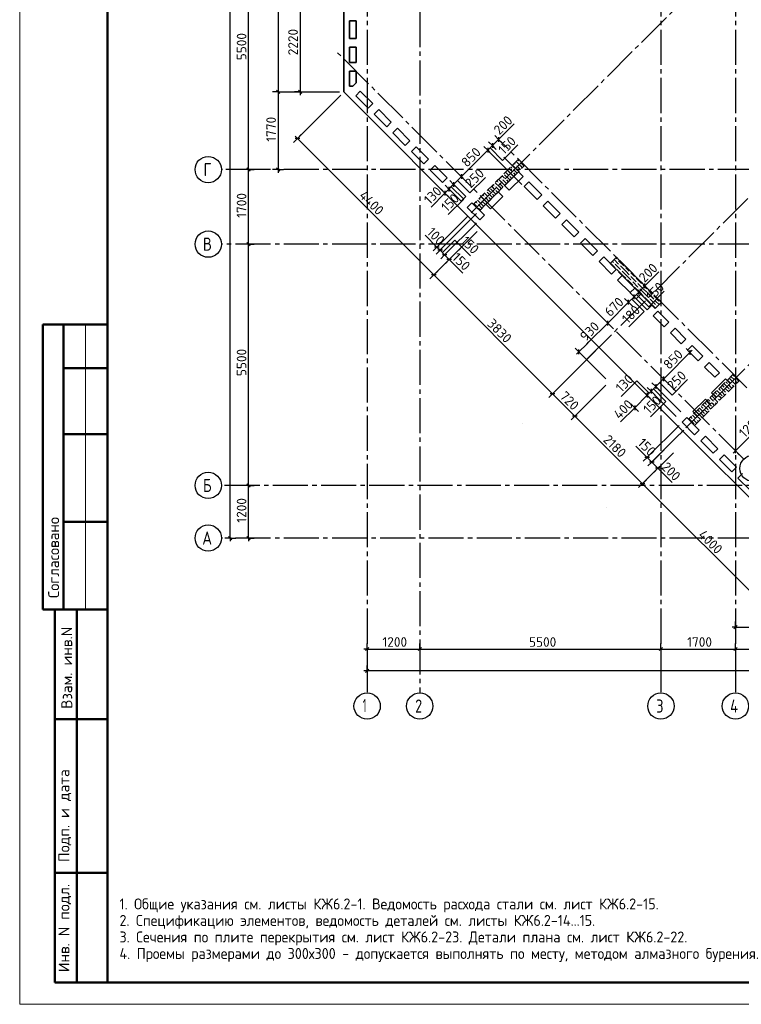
# Model space of a CAD drawing. Header units: millimetres. Extents: x 40580 to 1930067, y -240640 to 81020.
# Tile 129 of 246: x 583520 to 599979, y -240324 to -217877. Entities that reach past the tile are written whole.
import ezdxf

# ---------------------------------------------------------------- set-up
doc = ezdxf.new("R2010")
doc.units = ezdxf.units.MM
for name, pattern in [('______2', [270, 200, -70]), ('______5', [1100, 800, -100, 100, -100]), ('CENTER', [2, 1.25, -0.25, 0.25, -0.25])]:
    doc.linetypes.add(name, pattern=pattern)
for name, color, linetype, lineweight in [('Standard', 7, 'Continuous', 25), ('ЖБ Перекрытие верхний уровень', 7, 'Continuous', 35), ('ОСИ', 7, 'CENTER', 15)]:
    doc.layers.add(name, color=color, linetype=linetype, lineweight=lineweight)
doc.layers.add('ЖБ Пилон', color=7, linetype='______2', lineweight=13, true_color=0xa0a0a0)
doc.layers.add('Размерная выноска', color=7, linetype='Continuous')
doc.styles.add('GOST 2.304', font='isocpeur.ttf', dxfattribs={"width": 0.8})
doc.styles.add('ISOCPEUR', font='isocpeur.ttf')
doc.styles.get("Standard").update_dxf_attribs({"font": 'isocpeur.ttf'})

msp = doc.modelspace()

# ---------------------------------------------------------------- hatches: boundary and pattern name
at = {"layer": 'ЖБ Пилон', "linetype": 'Continuous', "lineweight": -3, "transparency": 33554687}
for points in [[(594914.7, -221111.1), (594921.2, -221104.5), (594927.7, -221111.1), (594921.2, -221117.6)], [(594645.8, -221309.1), (594647.7, -221311.1), (594641.2, -221317.6), (594639.3, -221315.6)], [(594754.7, -221271), (594761.2, -221264.6), (594767.7, -221271), (594761.2, -221277.6)], [(594834.7, -221191), (594841.2, -221184.5), (594847.7, -221191), (594841.2, -221197.6)], [(594514.7, -221511.1), (594521.2, -221504.5), (594527.7, -221511.1), (594521.2, -221517.6)], [(594565.8, -221389.1), (594567.7, -221391), (594561.2, -221397.6), (594559.3, -221395.6)], [(594594.7, -221511.1), (594601.2, -221504.5), (594607.7, -221511.1), (594601.2, -221517.6)], [(594674.7, -221431.1), (594681.2, -221424.5), (594687.7, -221431.1), (594681.2, -221437.6)], [(594754.7, -221351.1), (594761.2, -221344.5), (594767.7, -221351.1), (594761.2, -221357.6)], [(594245.8, -221709.1), (594247.7, -221711.1), (594241.2, -221717.6), (594239.3, -221715.6)], [(594354.7, -221671), (594361.2, -221664.6), (594367.7, -221671), (594361.2, -221677.6)], [(594354.7, -221751.1), (594361.2, -221744.6), (594367.7, -221751.1), (594361.2, -221757.6)], [(594434.7, -221591), (594441.2, -221584.5), (594447.7, -221591), (594441.2, -221597.6)], [(594034.7, -221991), (594041.2, -221984.5), (594047.7, -221991), (594041.2, -221997.6)], [(594114.7, -221911.1), (594121.2, -221904.5), (594127.7, -221911.1), (594121.2, -221917.6)], [(594165.8, -221789.1), (594167.7, -221791), (594161.2, -221797.6), (594159.3, -221795.6)], [(594194.7, -221911.1), (594201.2, -221904.5), (594207.7, -221911.1), (594201.2, -221917.6)], [(594274.7, -221831.1), (594281.2, -221824.5), (594287.7, -221831.1), (594281.2, -221837.6)], [(593954.7, -222071), (593961.2, -222064.6), (593967.7, -222071), (593961.2, -222077.6)], [(593954.7, -222151.1), (593961.2, -222144.6), (593967.7, -222151.1), (593961.2, -222157.6)], [(597154.7, -223351.1), (597161.2, -223344.6), (597167.7, -223351.1), (597161.2, -223357.5)], [(597074.7, -223431.1), (597081.2, -223424.5), (597087.7, -223431.1), (597081.2, -223437.6)], [(597114.7, -223551.1), (597121.2, -223544.6), (597127.7, -223551.1), (597121.2, -223557.5)], [(597194.7, -223471), (597201.2, -223464.6), (597207.7, -223471), (597201.2, -223477.6)], [(597314.7, -223511.1), (597321.2, -223504.5), (597327.7, -223511.1), (597321.2, -223517.6)], [(597234.7, -223591), (597241.2, -223584.5), (597247.7, -223591), (597241.2, -223597.6)], [(597354.7, -223791), (597361.2, -223784.5), (597367.7, -223791), (597361.2, -223797.6)], [(597434.7, -223631.1), (597441.2, -223624.5), (597447.7, -223631.1), (597441.2, -223637.6)], [(597434.7, -223711.1), (597441.2, -223704.5), (597447.7, -223711.1), (597441.2, -223717.6)], [(597554.7, -223751.1), (597561.2, -223744.6), (597567.7, -223751.1), (597561.2, -223757.5)], [(597474.7, -223831.1), (597481.2, -223824.5), (597487.7, -223831.1), (597481.2, -223837.6)], [(597514.7, -223951.1), (597521.2, -223944.6), (597527.7, -223951.1), (597521.2, -223957.5)], [(597594.7, -223871), (597601.2, -223864.6), (597607.7, -223871), (597601.2, -223877.6)], [(597634.7, -223991), (597641.2, -223984.5), (597647.7, -223991), (597641.2, -223997.6)], [(597714.7, -223911.1), (597721.2, -223904.5), (597727.7, -223911.1), (597721.2, -223917.6)], [(597834.7, -224031.1), (597841.2, -224024.5), (597847.7, -224031.1), (597841.2, -224037.6)], [(597754.7, -224191), (597761.2, -224184.5), (597767.7, -224191), (597761.2, -224197.6)], [(597834.7, -224111.1), (597841.2, -224104.5), (597847.7, -224111.1), (597841.2, -224117.6)], [(597874.7, -224231.1), (597881.2, -224224.5), (597887.7, -224231.1), (597881.2, -224237.6)], [(597954.7, -224151.1), (597961.2, -224144.6), (597967.7, -224151.1), (597961.2, -224157.5)], [(597914.7, -224351.1), (597921.2, -224344.6), (597927.7, -224351.1), (597921.2, -224357.5)], [(597994.7, -224271), (598001.2, -224264.6), (598007.7, -224271), (598001.2, -224277.6)], [(598034.7, -224391), (598041.2, -224384.5), (598047.7, -224391), (598041.2, -224397.6)], [(598114.7, -224311.1), (598121.2, -224304.5), (598127.7, -224311.1), (598121.2, -224317.6)], [(599834.7, -226031.1), (599841.2, -226024.5), (599847.7, -226031.1), (599841.2, -226037.6)], [(599594.7, -226271), (599601.2, -226264.6), (599607.7, -226271), (599601.2, -226277.6)], [(599674.7, -226191), (599681.2, -226184.5), (599687.7, -226191), (599681.2, -226197.6)], [(599754.7, -226191), (599761.2, -226184.5), (599767.7, -226191), (599761.2, -226197.6)], [(599834.7, -226111.1), (599841.2, -226104.5), (599847.7, -226111.1), (599841.2, -226117.6)], [(599434.7, -226431.1), (599441.2, -226424.5), (599447.7, -226431.1), (599441.2, -226437.6)], [(599514.7, -226351.1), (599521.2, -226344.6), (599527.7, -226351.1), (599521.2, -226357.5)], [(599554.7, -226471), (599561.2, -226464.6), (599567.5, -226470.8), (599561, -226477.3)], [(599634.7, -226391), (599641.2, -226384.5), (599647.5, -226390.8), (599641, -226397.3)], [(599714.7, -226311.1), (599721.2, -226304.5), (599727.5, -226310.8), (599721, -226317.3)], [(599194.7, -226671), (599201.2, -226664.6), (599207.7, -226671), (599201.2, -226677.6)], [(599274.7, -226591), (599281.2, -226584.5), (599287.7, -226591), (599281.2, -226597.6)], [(599314.7, -226711.1), (599321.2, -226704.5), (599327.5, -226710.8), (599321, -226717.3)], [(599354.7, -226591), (599361.2, -226584.5), (599367.7, -226591), (599361.2, -226597.6)], [(599434.7, -226511.1), (599441.2, -226504.5), (599447.7, -226511.1), (599441.2, -226517.6)], [(599034.7, -226831.1), (599041.2, -226824.5), (599047.7, -226831.1), (599041.2, -226837.6)], [(599034.7, -226911.1), (599041.2, -226904.5), (599047.7, -226911.1), (599041.2, -226917.6)], [(599114.7, -226751.1), (599121.2, -226744.6), (599127.7, -226751.1), (599121.2, -226757.5)], [(599154.7, -226871), (599161.2, -226864.6), (599167.5, -226870.8), (599161, -226877.3)], [(599234.7, -226791), (599241.2, -226784.5), (599247.5, -226790.8), (599241, -226797.3)], [(598874.7, -226991.1), (598881.2, -226984.5), (598887.7, -226991.1), (598881.2, -226997.6)], [(598914.7, -227111.1), (598921.2, -227104.5), (598927.5, -227110.8), (598921, -227117.3)], [(598954.7, -226991.1), (598961.2, -226984.5), (598967.7, -226991.1), (598961.2, -226997.6)]]:
    msp.add_hatch(color=7, dxfattribs=at).paths.add_polyline_path(points, flags=16)

# ---------------------------------------------------------------- linework, layer by layer
at = {"layer": 'Standard', "color": 7, "linetype": 'Continuous', "lineweight": -3, "transparency": 33554687}
for p, q in [((588740.8, -221294.2), (588740.8, -215794.2)), ((589914.3, -217304.2), (589914.3, -219524.6)), ((589414.3, -219524.6), (589414.3, -221294.2)), ((589914.3, -219524.6), (589914.3, -219599.6)), ((589853.6, -220585.3), (589800.6, -220532.3)), ((592965.2, -223696.9), (589853.6, -220585.3)), ((594443.1, -220606.8), (594496.1, -220553.8)), ((594195.6, -220854.3), (593594.5, -221455.3)), ((588740.8, -222994.1), (588740.8, -221294.2)), ((589414.3, -221294.2), (589414.3, -221369.2)), ((593594.5, -221455.3), (593417.7, -221632.1)), ((593311.7, -221738.2), (593219.8, -221830.1)), ((593417.7, -221632.1), (593311.7, -221738.2)), ((593219.8, -221830.1), (593166.7, -221883.1)), ((593035.9, -223060.5), (592982.9, -223007.4)), ((593106.6, -223131.2), (593035.9, -223060.5)), ((593212.7, -223237.2), (593106.6, -223131.2)), ((593318.8, -223343.3), (593212.7, -223237.2)), ((593318.8, -223343.3), (593371.8, -223396.3)), ((595673.4, -226405.1), (592965.2, -223696.9)), ((597639.4, -224086), (597780.9, -223944.6)), ((597780.9, -223944.6), (597833.9, -223891.6)), ((597406.1, -224319.4), (597533.4, -224192.1)), ((597533.4, -224192.1), (597639.4, -224086)), ((596932.3, -224793.1), (597406.1, -224319.4)), ((596274.7, -225450.8), (596221.7, -225503.8)), ((598805.9, -225464.6), (598858.9, -225411.6)), ((598028.1, -226242.5), (597922, -226348.5)), ((598204.9, -226065.7), (598028.1, -226242.5)), ((596182.5, -226914.2), (595673.4, -226405.1)), ((597830.1, -226440.4), (597547.3, -226723.3)), ((597922, -226348.5), (597830.1, -226440.4)), ((597724, -228455.7), (596182.5, -226914.2)), ((597547.3, -226723.3), (597494.2, -226776.3)), ((599844.3, -227705.1), (600692.8, -226856.6)), ((597830.1, -227854.7), (597777.1, -227801.6)), ((599844.3, -227705.1), (599791.2, -227758.1)), ((597936.2, -227960.7), (597830.1, -227854.7)), ((598077.6, -228102.2), (597936.2, -227960.7)), ((598077.6, -228102.2), (598130.6, -228155.2)), ((600553.2, -231284.9), (597724, -228455.7)), ((588321.8, -229694.2), (588321.8, -229769.2)), ((588740.8, -229694.2), (588740.8, -229769.2)), ((599844.3, -231724.2), (599769.3, -231724.2)), ((599844.3, -231724.2), (601613.8, -231724.2)), ((591444.3, -232224.2), (591369.3, -232224.2)), ((591444.3, -232224.2), (592644.3, -232224.2)), ((592644.3, -232224.2), (598144.3, -232224.2)), ((598144.3, -232224.2), (599844.3, -232224.2)), ((599844.3, -232224.2), (605344.3, -232224.2)), ((591444.3, -232724.2), (591369.3, -232724.2)), ((616494.3, -232724.2), (591444.3, -232724.2))]:
    msp.add_line(p, q, dxfattribs=at)
at = {"layer": 'Standard', "color": 251, "linetype": 'Continuous', "lineweight": -3, "true_color": 0x656565, "transparency": 33554687}
for p, q in [((589414.3, -219524.6), (589289.3, -219524.6)), ((589414.3, -219524.6), (589539.3, -219524.6)), ((589414.3, -219524.6), (590814.3, -219524.6)), ((589914.3, -219524.6), (589789.3, -219524.6)), ((589914.3, -219524.6), (590039.3, -219524.6)), ((589914.3, -219524.6), (590814.3, -219524.6)), ((589853.6, -220585.3), (590843.6, -219595.3)), ((589853.6, -220585.3), (589765.2, -220673.7)), ((589853.6, -220585.3), (589942, -220496.9)), ((594443.1, -220606.8), (594354.7, -220518.4)), ((594443.1, -220606.8), (594531.4, -220695.2)), ((594443.1, -220606.8), (594443.1, -220606.8)), ((594195.6, -220854.3), (594107.2, -220765.9)), ((594195.6, -220854.3), (594284, -220942.7)), ((594301.6, -220748.2), (594213.3, -220659.8)), ((594301.6, -220748.2), (594390, -220836.6)), ((594565.8, -221012.4), (594832.2, -221278.8)), ((588740.8, -221294.2), (588615.8, -221294.2)), ((588740.8, -221294.2), (588865.8, -221294.2)), ((589414.3, -221294.2), (589289.3, -221294.2)), ((589414.3, -221294.2), (589539.3, -221294.2)), ((589414.3, -221294.2), (589414.3, -221294.2)), ((593417.7, -221632.1), (593329.4, -221543.7)), ((593594.5, -221455.3), (593506.1, -221366.9)), ((593594.5, -221455.3), (593682.9, -221543.7)), ((593594.5, -221455.3), (593594.5, -221455.3)), ((593219.8, -221830.1), (593131.4, -221741.7)), ((593311.7, -221738.2), (593223.3, -221649.8)), ((593311.7, -221738.2), (593400.1, -221826.6)), ((593311.7, -221738.2), (593311.7, -221738.2)), ((593417.7, -221632.1), (593506.1, -221720.5)), ((593417.7, -221632.1), (593417.7, -221632.1)), ((593219.8, -221830.1), (593308.1, -221918.5)), ((593219.8, -221830.1), (593219.8, -221830.1)), ((593820.7, -222841.4), (593955.2, -222706.9)), ((588740.8, -222994.1), (588615.8, -222994.1)), ((588740.8, -222994.1), (588865.8, -222994.1)), ((588740.8, -222994.1), (588740.8, -222994.1)), ((593035.9, -223060.5), (592947.5, -223148.9)), ((593035.9, -223060.5), (593124.3, -222972.1)), ((593106.6, -223131.2), (593195, -223042.8)), ((593532.3, -223129.8), (593619.2, -223042.9)), ((593106.6, -223131.2), (593018.2, -223219.6)), ((593212.7, -223237.2), (593124.3, -223325.6)), ((593212.7, -223237.2), (593301.1, -223148.9)), ((593318.8, -223343.3), (593230.4, -223431.7)), ((593318.8, -223343.3), (593407.1, -223254.9)), ((593318.8, -223343.3), (593330.8, -223331.3)), ((592965.2, -223696.9), (592876.8, -223785.3)), ((592965.2, -223696.9), (593053.6, -223608.5)), ((597639.4, -224086), (597551, -223997.7)), ((597780.9, -223944.6), (597692.5, -223856.2)), ((597780.9, -223944.6), (597869.3, -224033)), ((597780.9, -223944.6), (597780.9, -223944.6)), ((597406.1, -224319.4), (597317.7, -224231)), ((597533.4, -224192.1), (597445, -224103.7)), ((597533.4, -224192.1), (597621.8, -224280.5)), ((597533.4, -224192.1), (597533.4, -224192.1)), ((597639.4, -224086), (597727.8, -224174.4)), ((597639.4, -224086), (597639.4, -224086)), ((597406.1, -224319.4), (597494.5, -224407.8)), ((597406.1, -224319.4), (597406.1, -224319.4)), ((596932.3, -224793.1), (596843.9, -224704.8)), ((596932.3, -224793.1), (597020.7, -224881.5)), ((596932.3, -224793.1), (596932.3, -224793.1)), ((596274.7, -225450.8), (596186.3, -225362.4)), ((596274.7, -225450.8), (596363.1, -225539.1)), ((596274.7, -225450.8), (596889.6, -226065.7)), ((598805.9, -225464.6), (598717.5, -225376.3)), ((598805.9, -225464.6), (598894.3, -225553)), ((598805.9, -225464.6), (598805.9, -225464.6)), ((598204.9, -226065.7), (598116.5, -225977.3)), ((597922, -226348.5), (597833.6, -226260.1)), ((598028.1, -226242.5), (597939.7, -226154.1)), ((598028.1, -226242.5), (598116.5, -226330.8)), ((598204.9, -226065.7), (598293.3, -226154.1)), ((598204.9, -226065.7), (598204.9, -226065.7)), ((595673.4, -226405.1), (595585, -226493.5)), ((595673.4, -226405.1), (595761.8, -226316.7)), ((597830.1, -226440.4), (597741.7, -226352.1)), ((597830.1, -226440.4), (597918.5, -226528.8)), ((597830.1, -226440.4), (597896.1, -226506.5)), ((597922, -226348.5), (598010.4, -226436.9)), ((597547.3, -226723.3), (597458.9, -226634.9)), ((598097.6, -226708), (598714, -227324.3)), ((596182.5, -226914.2), (596094.2, -227002.6)), ((596182.5, -226914.2), (596270.9, -226825.8)), ((597547.3, -226723.3), (597635.6, -226811.7)), ((597547.3, -226723.3), (597547.3, -226723.3)), ((599844.3, -227705.1), (599755.9, -227616.7)), ((597830.1, -227854.7), (597918.5, -227766.3)), ((599844.3, -227705.1), (599932.7, -227793.5)), ((599844.3, -227705.1), (599962.8, -227823.6)), ((597830.1, -227854.7), (597741.7, -227943.1)), ((597936.2, -227960.7), (597847.8, -228049.1)), ((597936.2, -227960.7), (598024.6, -227872.3)), ((598077.6, -228102.2), (598166, -228013.8)), ((598077.6, -228102.2), (597989.2, -228190.5)), ((588740.8, -228494.2), (588615.8, -228494.2)), ((588740.8, -228494.2), (588865.8, -228494.2)), ((588740.8, -228494.2), (588740.8, -228494.2)), ((597724, -228455.7), (597635.6, -228544.1)), ((597724, -228455.7), (597812.4, -228367.3)), ((588321.8, -229694.2), (588196.8, -229694.2)), ((588321.8, -229694.2), (588220.3, -229694.2)), ((588321.8, -229694.2), (588446.8, -229694.2)), ((588740.8, -229694.2), (588615.8, -229694.2)), ((588740.8, -229694.2), (588865.8, -229694.2)), ((588740.8, -229694.2), (588740.8, -229694.2)), ((599844.3, -231724.2), (599844.3, -231599.2)), ((599844.3, -231724.2), (599844.3, -231849.2)), ((599844.3, -231724.2), (599844.3, -231724.2)), ((591444.3, -232224.2), (591444.3, -232099.2)), ((592644.3, -232224.2), (592644.3, -232099.2)), ((598144.3, -232224.2), (598144.3, -232099.2)), ((599844.3, -232224.2), (599844.3, -232099.2)), ((591444.3, -232224.2), (591444.3, -232349.2)), ((591444.3, -232224.2), (591444.3, -232676.4)), ((592644.3, -232224.2), (592644.3, -232349.2)), ((592644.3, -232224.2), (592644.3, -232676.4)), ((598144.3, -232224.2), (598144.3, -232349.2)), ((598144.3, -232224.2), (598144.3, -232676.4)), ((599844.3, -232224.2), (599844.3, -232349.2)), ((599844.3, -232224.2), (599844.3, -232676.4)), ((591444.3, -232724.2), (591444.3, -232599.2)), ((591444.3, -232724.2), (591444.3, -232849.2)), ((591444.3, -232724.2), (591444.3, -232774.2))]:
    msp.add_line(p, q, dxfattribs=at)
at = {"layer": 'Standard', "color": 7, "linetype": 'Continuous', "lineweight": 25, "transparency": 33554687}
for p, q in [((589376.8, -219487.1), (589451.8, -219562.1)), ((589876.8, -219487.1), (589951.8, -219562.1)), ((589906.7, -220585.3), (589800.6, -220585.3)), ((594443.1, -220553.8), (594443.1, -220659.8)), ((594195.6, -220801.3), (594195.6, -220907.3)), ((594301.6, -220695.2), (594301.6, -220801.3)), ((588778.3, -221331.7), (588703.3, -221256.7)), ((589376.8, -221256.7), (589451.8, -221331.7)), ((593594.5, -221402.3), (593594.5, -221508.4)), ((593219.8, -221777.1), (593219.8, -221883.1)), ((593311.7, -221685.2), (593311.7, -221791.2)), ((593417.7, -221579.1), (593417.7, -221685.2)), ((588778.3, -223031.6), (588703.3, -222956.6)), ((593088.9, -223060.5), (592982.9, -223060.5)), ((593159.7, -223131.2), (593053.6, -223131.2)), ((593265.7, -223237.2), (593159.7, -223237.2)), ((593371.8, -223343.3), (593265.7, -223343.3)), ((593018.2, -223696.9), (592912.2, -223696.9)), ((597780.9, -223997.7), (597780.9, -223891.6)), ((597533.4, -224245.1), (597533.4, -224139.1)), ((597639.4, -224139.1), (597639.4, -224033)), ((597406.1, -224372.4), (597406.1, -224266.4)), ((596932.3, -224846.2), (596932.3, -224740.1)), ((596274.7, -225503.8), (596274.7, -225397.7)), ((598805.9, -225411.6), (598805.9, -225517.7)), ((598204.9, -226012.7), (598204.9, -226118.7)), ((598028.1, -226189.4), (598028.1, -226295.5)), ((595726.5, -226405.1), (595620.4, -226405.1)), ((597830.1, -226387.4), (597830.1, -226493.5)), ((597922, -226295.5), (597922, -226401.6)), ((597547.3, -226670.3), (597547.3, -226776.3)), ((596235.6, -226914.2), (596129.5, -226914.2)), ((599844.3, -227758.1), (599844.3, -227652.1)), ((597883.1, -227854.7), (597777.1, -227854.7)), ((597989.2, -227960.7), (597883.1, -227960.7)), ((598130.6, -228102.2), (598024.6, -228102.2)), ((588778.3, -228531.7), (588703.3, -228456.7)), ((597777.1, -228455.7), (597671, -228455.7)), ((588359.3, -229731.7), (588284.3, -229656.7)), ((588778.3, -229731.7), (588703.3, -229656.7)), ((599806.8, -231761.7), (599881.8, -231686.7)), ((591406.8, -232261.7), (591481.8, -232186.7)), ((592606.8, -232261.7), (592681.8, -232186.7)), ((598106.8, -232261.7), (598181.8, -232186.7)), ((599806.8, -232261.7), (599881.8, -232186.7)), ((591481.8, -232686.7), (591406.8, -232761.7))]:
    msp.add_line(p, q, dxfattribs=at)
at = {"layer": 'Standard', "color": 7, "linetype": 'Continuous', "lineweight": 50, "transparency": 33554687}
for p, q in [((585520.3, -224824.2), (584047.1, -224824.2)), ((584047.1, -224824.2), (584047.1, -231324.2)), ((584047.1, -224824.2), (584047.1, -231324.2)), ((584520.3, -224824.2), (584520.3, -231324.2)), ((585520.3, -225824.2), (584520.3, -225824.2)), ((585520.3, -227324.2), (584520.3, -227324.2)), ((585520.3, -229324.2), (584520.3, -229324.2)), ((584047.1, -231324.2), (585520.3, -231324.2)), ((584320.3, -239824.2), (584320.3, -231324.2)), ((584320.3, -239824.2), (584320.3, -231324.2)), ((584820.3, -239824.2), (584820.3, -231324.2)), ((584320.3, -233824.2), (585520.3, -233824.2)), ((584320.3, -237324.2), (585520.3, -237324.2)), ((585520.3, -239824.2), (584320.3, -239824.2))]:
    msp.add_line(p, q, dxfattribs=at)
at = {"layer": 'Standard', "color": 7, "linetype": 'Continuous', "lineweight": 13, "transparency": 33554687}
msp.add_line((585020.3, -224824.2), (585020.3, -231324.2), dxfattribs=at)
msp.add_lwpolyline([(583520.3, -240324.2), (625520.3, -240324.2), (625520.3, -180924.2), (583520.3, -180924.2), (583520.3, -240324.2)], close=True, dxfattribs=at)
at = {"layer": 'Standard', "color": 7, "linetype": 'Continuous', "lineweight": 50, "transparency": 33554687}
msp.add_lwpolyline([(585520.3, -181424.2), (625020.3, -181424.2), (625020.3, -239824.2), (585520.3, -239824.2), (585520.3, -181424.2)], close=True, dxfattribs=at)
at = {"layer": 'Standard', "color": 7, "linetype": 'Continuous', "lineweight": -3, "transparency": 33554687}
for points in [[(589414.3, -183104.2), (589414.3, -201738.1), (589414.3, -201738.1), (589414.3, -219524.6)], [(588321.8, -229694.2), (588321.8, -206876), (588321.8, -206876), (588321.8, -183204.2)], [(594443.1, -220606.8), (594402.6, -220647.2), (594402.6, -220647.2), (594327.9, -220722), (594327.9, -220722), (594301.6, -220748.2)], [(594301.6, -220748.2), (594274.4, -220775.5), (594274.4, -220775.5), (594195.6, -220854.3)], [(588740.8, -228494.2), (588740.8, -225237.1), (588740.8, -225237.1), (588740.8, -222994.1)], [(596274.7, -225450.8), (596455, -225270.5), (596455, -225270.5), (596504, -225221.5), (596504, -225221.5), (596932.3, -224793.1)], [(598805.9, -225464.6), (598270.4, -226000.2), (598270.4, -226000.2), (598216.8, -226053.8), (598216.8, -226053.8), (598204.9, -226065.7)], [(588740.8, -229694.2), (588740.8, -229403), (588740.8, -229403), (588740.8, -228494.2)]]:
    msp.add_lwpolyline(points, dxfattribs=at)
at = {"layer": 'Standard', "color": 251, "linetype": 'Continuous', "lineweight": -3, "true_color": 0x656565, "transparency": 33554687}
for points in [[(594195.6, -220854.3), (594236.3, -220895.1), (594236.3, -220895.1), (594267, -220925.7), (594267, -220925.7), (594973.6, -221632.4)], [(594301.6, -220748.2), (594322.3, -220768.9), (594322.3, -220768.9), (594341.3, -220787.9), (594341.3, -220787.9), (594364.3, -220810.9)], [(588740.8, -221294.2), (588723.8, -221294.2), (588723.8, -221294.2), (588723.8, -221294.2), (588723.8, -221294.2), (588723.8, -221294.2), (588723.8, -221294.2), (588723.8, -221294.2), (588723.8, -221294.2), (588723.8, -221294.2), (588723.8, -221294.2), (588723.8, -221294.2), (588723.8, -221294.2), (588723.8, -221294.2), (588723.8, -221294.2), (588723.8, -221294.2), (588723.8, -221294.2), (588723.8, -221294.2), (588723.8, -221294.2), (588723.8, -221294.2), (588723.8, -221294.2), (588723.8, -221294.2), (588723.8, -221294.2), (588220.3, -221294.2)], [(593035.9, -223060.5), (593047.9, -223048.5), (593047.9, -223048.5), (593672.3, -222424.1)], [(593106.6, -223131.2), (593118.6, -223119.2), (593118.6, -223119.2), (593941, -222296.8)], [(593212.7, -223237.2), (593224.7, -223225.2), (593224.7, -223225.2), (593920.5, -222529.4), (593920.5, -222529.4), (593941, -222508.9)], [(592965.2, -223696.9), (592977.2, -223684.9), (592977.2, -223684.9), (593955.2, -222706.9)], [(595673.4, -226405.1), (595685.4, -226393.1), (595685.4, -226393.1), (595685.4, -226393.1), (595685.4, -226393.1), (596663.4, -225415.1)], [(596182.5, -226914.2), (596194.6, -226902.2), (596194.6, -226902.2), (596194.6, -226902.2), (596194.6, -226902.2), (596194.6, -226902.2), (596194.6, -226902.2), (596889.6, -226207.1)], [(598028.1, -226242.5), (598136, -226350.4), (598136, -226350.4), (598600.7, -226815.1)], [(597922, -226348.5), (598070.2, -226496.7), (598070.2, -226496.7), (598494.7, -226921.2)], [(597830.1, -227854.7), (597842.1, -227842.6), (597842.1, -227842.6), (598558.4, -227126.3)], [(597936.2, -227960.7), (597948.2, -227948.7), (597948.2, -227948.7), (598494.6, -227402.3), (598494.6, -227402.3), (598664.5, -227232.4)], [(597724, -228455.7), (597736.1, -228443.7), (597736.1, -228443.7), (597736.1, -228443.7), (597736.1, -228443.7), (597736.1, -228443.7), (597736.1, -228443.7), (597736.1, -228443.7), (597736.1, -228443.7), (598431.1, -227748.6)], [(598077.6, -228102.2), (598089.6, -228090.1), (598089.6, -228090.1), (598101.6, -228078.1), (598101.6, -228078.1), (598431.1, -227748.6)]]:
    msp.add_lwpolyline(points, dxfattribs=at)
at = {"layer": 'ЖБ Перекрытие верхний уровень', "transparency": 33554687}
for p, q in [((590914.3, -207254.2), (590914.3, -219524.6)), ((591044.3, -218304.2), (591044.3, -217904.2)), ((591044.3, -217904.2), (591194.3, -217904.2)), ((591194.3, -217904.2), (591194.3, -218304.2)), ((591194.3, -218304.2), (591044.3, -218304.2)), ((591044.3, -218849.2), (591044.3, -218504.2)), ((591044.3, -218504.2), (591194.3, -218504.2)), ((591194.3, -218504.2), (591194.3, -218849.2)), ((591194.3, -218849.2), (591044.3, -218849.2)), ((591044.3, -219049.2), (591194.3, -219049.2)), ((591044.3, -219394.2), (591044.3, -219049.2)), ((591194.3, -219049.2), (591194.3, -219316)), ((590914.3, -219524.6), (594047.1, -222657.4)), ((591116.1, -219394.2), (591044.3, -219394.2)), ((591194.3, -219316), (591116.1, -219394.2)), ((591183.3, -219609.8), (591289.4, -219503.7)), ((591289.4, -219503.7), (591572.2, -219786.6)), ((591466.1, -219892.6), (591183.3, -219609.8)), ((591572.2, -219786.6), (591466.1, -219892.6)), ((591607.6, -220034.1), (591713.6, -219928)), ((591713.6, -219928), (591996.5, -220210.8)), ((591890.4, -220316.9), (591607.6, -220034.1)), ((591996.5, -220210.8), (591890.4, -220316.9)), ((592031.8, -220458.3), (592137.9, -220352.3)), ((592137.9, -220352.3), (592420.7, -220635.1)), ((592314.7, -220741.2), (592031.8, -220458.3)), ((592420.7, -220635.1), (592314.7, -220741.2)), ((592456.1, -220882.6), (592562.2, -220776.5)), ((592562.2, -220776.5), (592845, -221059.4)), ((592738.9, -221165.4), (592456.1, -220882.6)), ((592845, -221059.4), (592738.9, -221165.4)), ((592880.4, -221306.8), (592986.4, -221200.8)), ((593163.2, -221589.7), (592880.4, -221306.8)), ((592986.4, -221200.8), (593269.3, -221483.6)), ((593269.3, -221483.6), (593163.2, -221589.7)), ((594577.4, -221660.4), (594895.6, -221342.2)), ((595001.7, -221448.3), (594683.5, -221766.5)), ((594895.6, -221342.2), (595001.7, -221448.3)), ((593304.6, -221731.1), (593410.7, -221625)), ((593587.5, -222014), (593304.6, -221731.1)), ((593410.7, -221625), (593693.5, -221907.9)), ((594683.5, -221766.5), (594577.4, -221660.4)), ((595022.9, -221681.6), (595128.9, -221575.5)), ((595319.9, -221978.6), (595022.9, -221681.6)), ((595128.9, -221575.5), (595425.9, -221872.5)), ((593693.5, -221907.9), (593587.5, -222014)), ((594153.1, -222084.7), (594436, -221801.8)), ((594542.1, -221907.9), (594259.2, -222190.7)), ((594436, -221801.8), (594542.1, -221907.9)), ((595425.9, -221872.5), (595319.9, -221978.6)), ((593728.9, -222155.4), (593834.9, -222049.3)), ((594011.7, -222438.2), (593728.9, -222155.4)), ((593834.9, -222049.3), (594117.8, -222332.2)), ((594259.2, -222190.7), (594153.1, -222084.7)), ((595461.3, -222120), (595567.4, -222014)), ((595744.1, -222402.9), (595461.3, -222120)), ((595567.4, -222014), (595850.2, -222296.8)), ((594117.8, -222332.2), (594011.7, -222438.2)), ((595850.2, -222296.8), (595744.1, -222402.9)), ((595885.6, -222544.3), (595991.6, -222438.2)), ((595991.6, -222438.2), (596274.5, -222721.1)), ((594047.1, -222657.4), (598784.7, -227395)), ((596168.4, -222827.1), (595885.6, -222544.3)), ((596274.5, -222721.1), (596168.4, -222827.1)), ((596309.8, -222968.5), (596415.9, -222862.5)), ((596415.9, -222862.5), (596698.7, -223145.3)), ((596592.7, -223251.4), (596309.8, -222968.5)), ((596698.7, -223145.3), (596592.7, -223251.4)), ((596734.1, -223392.8), (596840.1, -223286.7)), ((596840.1, -223286.7), (597123, -223569.6)), ((597016.9, -223675.7), (596734.1, -223392.8)), ((597123, -223569.6), (597016.9, -223675.7)), ((597158.3, -223817.1), (597264.4, -223711)), ((597264.4, -223711), (597547.3, -223993.9)), ((597441.2, -224099.9), (597158.3, -223817.1)), ((597547.3, -223993.9), (597441.2, -224099.9)), ((597582.6, -224241.3), (597688.7, -224135.3)), ((597830.1, -224488.8), (597582.6, -224241.3)), ((597688.7, -224135.3), (597936.2, -224382.8)), ((597936.2, -224382.8), (597830.1, -224488.8)), ((597971.5, -224630.3), (598077.6, -224524.2)), ((598219, -224877.7), (597971.5, -224630.3)), ((598077.6, -224524.2), (598325.1, -224771.7)), ((598325.1, -224771.7), (598219, -224877.7)), ((598360.4, -225019.2), (598466.5, -224913.1)), ((598466.5, -224913.1), (598714, -225160.6)), ((598607.9, -225266.7), (598360.4, -225019.2)), ((598714, -225160.6), (598607.9, -225266.7)), ((598749.3, -225408.1), (598855.4, -225302)), ((598855.4, -225302), (599102.9, -225549.5)), ((598996.8, -225655.6), (598749.3, -225408.1)), ((599102.9, -225549.5), (598996.8, -225655.6)), ((599138.2, -225797), (599244.3, -225690.9)), ((599371.6, -226030.3), (599138.2, -225797)), ((599244.3, -225690.9), (599477.7, -225924.3)), ((599477.7, -225924.3), (599371.6, -226030.3)), ((599300.9, -226383.9), (599619.1, -226065.7)), ((599725.1, -226171.7), (599406.9, -226489.9)), ((599619.1, -226065.7), (599725.1, -226171.7)), ((599406.9, -226489.9), (599300.9, -226383.9)), ((598876.6, -226808.1), (599159.5, -226525.3)), ((599265.5, -226631.4), (598982.7, -226914.2)), ((599159.5, -226525.3), (599265.5, -226631.4)), ((598982.7, -226914.2), (598876.6, -226808.1)), ((598629.1, -227055.6), (598735.2, -226949.6)), ((598912, -227338.5), (598629.1, -227055.6)), ((598735.2, -226949.6), (599018, -227232.4)), ((599018, -227232.4), (598912, -227338.5)), ((599053.4, -227479.9), (599159.5, -227373.8)), ((599159.5, -227373.8), (599442.3, -227656.7)), ((598784.7, -227395), (601613.8, -230224.2)), ((599336.2, -227762.7), (599053.4, -227479.9)), ((599442.3, -227656.7), (599336.2, -227762.7)), ((599477.7, -227904.2), (599583.7, -227798.1)), ((599583.7, -227798.1), (599866.6, -228080.9)), ((599760.5, -228187), (599477.7, -227904.2)), ((599866.6, -228080.9), (599760.5, -228187)), ((599901.9, -228328.4), (600008, -228222.4)), ((600184.8, -228611.3), (599901.9, -228328.4))]:
    msp.add_line(p, q, dxfattribs=at)
at = {"layer": 'ЖБ Пилон', "color": 253, "linetype": '______2', "lineweight": 13, "true_color": 0xa0a0a0, "transparency": 33554687}
for p, q in [((594895.6, -221059.4), (593870.3, -222084.7)), ((595037, -221200.8), (594895.6, -221059.4)), ((594011.7, -222226.1), (595037, -221200.8)), ((593870.3, -222084.7), (594011.7, -222226.1)), ((597130.4, -223294.1), (596988.9, -223435.5)), ((598155.7, -224319.4), (597130.4, -223294.1)), ((596988.9, -223435.5), (598014.2, -224460.9)), ((598014.2, -224460.9), (598155.7, -224319.4)), ((599795.9, -225959.6), (598770.6, -226984.9)), ((599937.3, -226101), (599795.9, -225959.6)), ((598912, -227126.3), (599937.3, -226101)), ((598770.6, -226984.9), (598912, -227126.3))]:
    msp.add_line(p, q, dxfattribs=at)
at = {"layer": 'ЖБ Пилон', "color": 9, "linetype": 'Continuous', "lineweight": -3, "true_color": 0xc7c7c7, "transparency": 33554687}
for p, q in [((594882.6, -221072.4), (594901.2, -221091)), ((594661.2, -221331.1), (594781.2, -221451.1)), ((594701.2, -221291), (594682.6, -221272.4)), ((594741.2, -221331.1), (594701.2, -221291)), ((594722.6, -221232.4), (594741.2, -221251.1)), ((594861.2, -221291), (594762.6, -221192.4)), ((594781.2, -221291), (594861.2, -221371)), ((594802.6, -221152.4), (594821.2, -221171)), ((594941.2, -221211.1), (594842.6, -221112.4)), ((594861.2, -221211.1), (594941.2, -221291)), ((594861.2, -221291), (594904, -221333.8)), ((594941.2, -221131.1), (595021.2, -221211.1)), ((594941.2, -221211.1), (594984, -221253.8)), ((594941.2, -221291), (594944, -221293.8)), ((594402.6, -221552.4), (594421.2, -221571)), ((594541.2, -221611.1), (594442.6, -221512.4)), ((594482.6, -221472.4), (594501.2, -221491)), ((594541.2, -221451.1), (594522.6, -221432.4)), ((594581.2, -221491), (594541.2, -221451.1)), ((594541.2, -221531.1), (594621.2, -221611.1)), ((594581.2, -221411.1), (594701.2, -221531.1)), ((594602.6, -221352.4), (594661.2, -221411.1)), ((594621.2, -221531.1), (594664, -221573.8)), ((594701.2, -221451.1), (594744, -221493.8)), ((594781.2, -221371), (594824, -221413.8)), ((594202.6, -221752.4), (594261.2, -221811.1)), ((594261.2, -221731.1), (594381.2, -221851.1)), ((594301.2, -221691), (594282.6, -221672.4)), ((594341.2, -221731.1), (594301.2, -221691)), ((594322.6, -221632.4), (594341.2, -221651.1)), ((594461.2, -221691), (594362.6, -221592.4)), ((594381.2, -221691), (594461.2, -221771)), ((594381.2, -221771), (594424, -221813.8)), ((594461.2, -221611.1), (594541.2, -221691)), ((594461.2, -221691), (594504, -221733.8)), ((594541.2, -221611.1), (594584, -221653.8)), ((594541.2, -221691), (594544, -221693.8)), ((594061.2, -222091), (593962.6, -221992.4)), ((594002.6, -221952.4), (594021.2, -221971)), ((594141.2, -222011.1), (594042.6, -221912.4)), ((594082.6, -221872.4), (594101.2, -221891)), ((594141.2, -221851.1), (594122.6, -221832.4)), ((594181.2, -221891), (594141.2, -221851.1)), ((594141.2, -221931.1), (594221.2, -222011.1)), ((594181.2, -221811.1), (594301.2, -221931.1)), ((594221.2, -221931.1), (594264, -221973.8)), ((594301.2, -221851.1), (594344, -221893.8)), ((593901.2, -222091), (593882.6, -222072.4)), ((593941.2, -222131.1), (593901.2, -222091)), ((593922.6, -222032.4), (593941.2, -222051.1)), ((593981.2, -222091), (594061.2, -222171)), ((593981.2, -222171), (594024, -222213.8)), ((594061.2, -222011.1), (594141.2, -222091)), ((594061.2, -222091), (594104, -222133.8)), ((594141.2, -222011.1), (594184, -222053.8)), ((594141.2, -222091), (594144, -222093.8)), ((597077.3, -223347.2), (597181.2, -223451.1)), ((597141.2, -223331.1), (597117.3, -223307.2)), ((596997.3, -223427.2), (597101.2, -223531.1)), ((597037.3, -223387.2), (597061.2, -223411.1)), ((597101.2, -223451.1), (597221.2, -223571)), ((597261.2, -223691), (597141.2, -223571)), ((597181.2, -223371), (597301.2, -223491)), ((597341.2, -223611.1), (597221.2, -223491)), ((597341.2, -223531.1), (597421.2, -223611.1)), ((597261.2, -223611.1), (597341.2, -223691)), ((597261.2, -223691), (597341.2, -223771)), ((597341.2, -223611.1), (597421.2, -223691)), ((597341.2, -223691), (597461.2, -223811.1)), ((597501.2, -223691), (597461.2, -223651.1)), ((597461.2, -223731.1), (597581.2, -223851.1)), ((597541.2, -223731.1), (597501.2, -223691)), ((597581.2, -223771), (597701.2, -223891)), ((597381.2, -223811.1), (597501.2, -223931.1)), ((597501.2, -223851.1), (597621.2, -223971)), ((597661.2, -224091), (597541.2, -223971)), ((597741.2, -224011.1), (597621.2, -223891)), ((597661.2, -224011.1), (597741.2, -224091)), ((597741.2, -223931.1), (597821.2, -224011.1)), ((597741.2, -224011.1), (597821.2, -224091)), ((597661.2, -224091), (597741.2, -224171)), ((597741.2, -224091), (597861.2, -224211.1)), ((597781.2, -224211.1), (597901.2, -224331.1)), ((597901.2, -224091), (597861.2, -224051.1)), ((597861.2, -224131.1), (597981.2, -224251.1)), ((597941.2, -224131.1), (597901.2, -224091)), ((597981.2, -224171), (598101.2, -224291)), ((597901.2, -224251.1), (598021.2, -224371)), ((598022.6, -224452.5), (597941.2, -224371)), ((598102.6, -224372.5), (598021.2, -224291)), ((598061.2, -224411.1), (598062.6, -224412.5)), ((598141.2, -224331.1), (598142.6, -224332.5)), ((599742.8, -226012.6), (599821.2, -226091)), ((599782.8, -225972.6), (599821.2, -226011.1)), ((599502.8, -226252.6), (599621.2, -226371)), ((599542.8, -226212.6), (599581.2, -226251.1)), ((599582.8, -226172.6), (599701.2, -226291)), ((599622.8, -226132.6), (599661.2, -226171)), ((599662.8, -226092.6), (599741.2, -226171)), ((599741.2, -226251.1), (599701.2, -226211.1)), ((599702.8, -226052.6), (599741.2, -226091)), ((599741.2, -226091), (599844.2, -226194.1)), ((599764.2, -226274.1), (599741.2, -226251.1)), ((599781.2, -226211.1), (599804.2, -226234.1)), ((599901.2, -226091), (599861.2, -226051.1)), ((599861.2, -226131.1), (599884.2, -226154.1)), ((599924.2, -226114.1), (599901.2, -226091)), ((599262.8, -226492.6), (599341.2, -226571)), ((599302.8, -226452.6), (599341.2, -226491)), ((599341.2, -226491), (599444.2, -226594.1)), ((599342.8, -226412.6), (599421.2, -226491)), ((599382.8, -226372.6), (599421.2, -226411.1)), ((599422.8, -226332.6), (599541.2, -226451.1)), ((599501.2, -226491), (599461.2, -226451.1)), ((599462.8, -226292.6), (599501.2, -226331.1)), ((599524.2, -226514.1), (599501.2, -226491)), ((599604.2, -226434.1), (599541.2, -226371)), ((599684.2, -226354.1), (599621.2, -226291)), ((599062.8, -226692.6), (599101.2, -226731.1)), ((599102.8, -226652.6), (599221.2, -226771)), ((599142.8, -226612.6), (599181.2, -226651.1)), ((599182.8, -226572.6), (599301.2, -226691)), ((599284.2, -226754.1), (599221.2, -226691)), ((599222.8, -226532.6), (599261.2, -226571)), ((599341.2, -226651.1), (599301.2, -226611.1)), ((599364.2, -226674.1), (599341.2, -226651.1)), ((599381.2, -226611.1), (599404.2, -226634.1)), ((599461.2, -226531.1), (599484.2, -226554.1)), ((598822.8, -226932.6), (598861.2, -226971)), ((598862.8, -226892.6), (598941.2, -226971)), ((598902.8, -226852.6), (598941.2, -226891)), ((598941.2, -226891), (599044.2, -226994.1)), ((598942.8, -226812.6), (599021.2, -226891)), ((598982.8, -226772.6), (599021.2, -226811.1)), ((599022.8, -226732.6), (599141.2, -226851.1)), ((599101.2, -226891), (599061.2, -226851.1)), ((599061.2, -226931.1), (599084.2, -226954.1)), ((599124.2, -226914.1), (599101.2, -226891)), ((599204.2, -226834.1), (599141.2, -226771)), ((598782.8, -226972.6), (598901.2, -227091.1)), ((598941.2, -227051.1), (598901.2, -227011.1)), ((598964.2, -227074.1), (598941.2, -227051.1)), ((598981.2, -227011.1), (599004.2, -227034.1))]:
    msp.add_line(p, q, dxfattribs=at)
at = {"layer": 'ОСИ', "color": 8, "linetype": '______5', "lineweight": -3, "transparency": 33554687}
for p, q in [((592644.3, -182504.2), (592644.3, -233224.2)), ((591444.3, -182904.2), (591444.3, -233224.2)), ((598144.3, -182904.2), (598144.3, -233224.2)), ((599844.3, -182904.2), (599844.3, -233224.2)), ((593035.9, -223060.5), (611692.2, -204404.2)), ((595673.4, -226405.1), (614683.3, -207395.2)), ((597936.2, -227960.7), (616592.5, -209304.4)), ((600033.5, -227894.3), (590720.2, -218581)), ((600882.1, -227045.8), (594443.1, -220606.8)), ((616744.3, -221294.2), (588120.3, -221294.2)), ((616744.3, -222994.2), (588120.3, -222994.2)), ((593035.9, -223060.5), (593035.9, -223060.5)), ((593035.9, -223060.5), (593035.9, -223060.5)), ((594987.5, -227091), (594987.5, -227091)), ((594987.5, -227091), (594987.5, -227091)), ((617594.3, -228494.2), (588120.3, -228494.2)), ((596896.7, -229000.2), (596896.7, -229000.2)), ((596896.7, -229000.2), (596896.7, -229000.2)), ((616744.3, -229694.2), (588120.3, -229694.2))]:
    msp.add_line(p, q, dxfattribs=at)
at = {"layer": 'ОСИ', "color": 7, "linetype": 'Continuous', "lineweight": -3, "transparency": 33554687}
for centre in [(587820.3, -221294.2), (587820.3, -222994.2), (600245.7, -228106.5), (587820.3, -228494.2), (587820.3, -229694.2), (591444.3, -233524.2), (592644.3, -233524.2), (598144.3, -233524.2), (599844.3, -233524.2)]:
    msp.add_circle(centre, 300, dxfattribs=at)
at = {"layer": 'Размерная выноска', "color": 7, "linetype": 'Continuous', "lineweight": 25, "transparency": 33554687}
for p, q in [((594443.1, -220606.8), (594796.6, -220253.3)), ((593219.8, -221830.1), (592901.6, -222148.3)), ((593035.9, -223060.5), (592767.2, -222791.8)), ((593347.3, -223371.9), (593630.1, -223654.7)), ((597780.9, -223944.6), (598099.1, -223626.4)), ((597547.3, -226723.3), (597222, -227048.6)), ((597830.1, -227854.7), (597575.5, -227600.1)), ((598077.6, -228102.2), (598402.9, -228427.4))]:
    msp.add_line(p, q, dxfattribs=at)
for points in [[(594248.6, -220801.3), (594531.4, -221084.1), (594885, -220730.6)], [(593506.1, -221543.7), (593789, -221826.6), (594142.5, -221473)], [(593364.7, -221685.2), (593647.6, -221968), (593294, -222321.6)], [(593163.3, -223187.9), (593446.2, -222905), (593799.7, -223258.6)], [(597480.3, -224245.1), (597763.2, -224528), (597409.6, -224881.5)], [(597586.4, -224139.1), (597869.3, -224421.9), (598222.8, -224068.4)], [(597876.1, -226394.5), (597593.2, -226111.6), (597239.7, -226465.2)], [(598116.5, -226154.1), (598399.3, -226436.9), (598752.9, -226083.4)], [(597975.1, -226295.5), (598257.9, -226578.3), (597904.3, -226931.9)]]:
    msp.add_lwpolyline(points, dxfattribs=at)

# ---------------------------------------------------------------- texts
at = {"layer": 'Standard', "color": 7, "linetype": 'Continuous', "lineweight": 25, "transparency": 33554687, "char_height": 220, "attachment_point": 7, "style": 'ISOCPEUR'}
for s, insert, width, rotation in [('5500', (588690.8, -218802.2), 641.476, 90), ('2220', (589864.3, -218688.1), 672.628, 90), ('1770', (589364.2, -220659.6), 625.741, 90), ('200', (594462.5, -220516.7), 531.977, 45), ('150', (594564.1, -220967.4), 469.501, 45), ('850', (593721.5, -221257.7), 516.401, 45), ('250', (593808.2, -221729.2), 516.392, 45), ('1700', (588690.8, -222394.4), 625.741, 90), ('4400', (591244.2, -221905.1), 672.621, 315), ('130', (592872.1, -222107), 469.514, 45), ('150', (593265.1, -222273.1), 469.509, 45), ('100', (592790.4, -222744.2), 485.076, 315), ('150', (593565.4, -222942.5), 469.518, 315), ('150', (593366.5, -223320.3), 469.509, 315), ('200', (597772, -223882.7), 531.964, 45), ('150', (597941.3, -224291.9), 469.518, 45), ('670', (596990.1, -224664.7), 531.972, 45), ('180', (597389, -224822.3), 485.089, 45), ('3830', (594165.1, -224826.1), 641.469, 315), ('930', (596429.9, -225224.8), 516.397, 45), ('5500', (588690.8, -226002.2), 641.476, 90), ('850', (598331.8, -225868), 516.388, 45), ('250', (598418.5, -226339.6), 516.392, 45), ('130', (597245.6, -226388.5), 469.501, 45), ('720', (595819.6, -226480.5), 531.959, 315), ('400', (597197.8, -227001.9), 531.968, 45), ('150', (597875.4, -226883.4), 469.518, 45), ('1200', (600056.2, -227422.4), 625.734, 45), ('2180', (596811.7, -227472.6), 625.738, 315), ('150', (597595.7, -227549.5), 469.505, 315), ('200', (598139.5, -228093.3), 531.972, 315), ('1200', (588690.8, -229344.4), 625.741, 90), ('4000', (598980.5, -229641.4), 672.621, 315)]:
    msp.add_mtext(s, dxfattribs=dict(at, insert=insert, width=width, rotation=rotation))
at = {"layer": 'Standard', "color": 7, "linetype": 'Continuous', "lineweight": 50, "transparency": 33554687, "char_height": 250, "attachment_point": 7, "rotation": 90, "style": 'GOST 2.304'}
for s, insert, width in [('\\A1;{\\fISOCPEUR|i0|b0;\\H250.000000;\\W1.000000;\\C7;Согласовано}\\P', (584420.3, -231062.7), 2071.875), ('\\A1;{\\fISOCPEUR|i0|b0;\\H250.000000;\\W1.000000;\\C7;Взам. инв.N}\\P', (584718.2, -233588.3), 1909.099), ('\\A1;{\\fISOCPEUR|i0|b0;\\H250.000000;\\W1.000000;\\C7;Подп. и дата}\\P', (584694.6, -237082), 2197.059), ('\\A1;{\\fISOCPEUR|i0|b0;\\H250.000000;\\W1.000000;\\C7;Инв. N подл.}\\P', (584694.6, -239590.2), 2021.795)]:
    msp.add_mtext(s, dxfattribs=dict(at, insert=insert, width=width))
at = {"layer": 'Standard', "color": 7, "linetype": 'Continuous', "lineweight": 25, "transparency": 33554687, "char_height": 220, "attachment_point": 7, "style": 'ISOCPEUR'}
for s, insert, width in [('1200', (591794.1, -232174.1), 625.735), ('5500', (595136.3, -232174.2), 641.476), ('1700', (598744.1, -232174.1), 625.741)]:
    msp.add_mtext(s, dxfattribs=dict(at, insert=insert, width=width))
at = {"layer": 'Standard', "color": 7, "linetype": 'Continuous', "lineweight": 13, "transparency": 33554687, "insert": (585796.6, -237910.8), "char_height": 250, "width": 14920.833, "attachment_point": 1, "line_spacing_factor": 0.903614}
msp.add_mtext('{\\W0.9524;1. Общие указания см. листы КЖ6.2-1. Ведомость расхода стали см. лист КЖ6.2-15.}\\P{\\W0.9524;2. Спецификацию элементов, ведомость деталей см. листы КЖ6.2-14...15.}\\P{\\W0.9524;3. Сечения по плите перекрытия см. лист КЖ6.2-23. Детали плана см. лист КЖ6.2-22.}\\P{\\W0.9524;4. Проемы размерами до 300х300 - допускается выполнять по месту, методом алмазного бурения.}', dxfattribs=at)
at = {"layer": 'ОСИ', "color": 7, "linetype": 'Continuous', "lineweight": 25, "transparency": 33554687, "char_height": 300, "attachment_point": 7, "style": 'ISOCPEUR'}
for s, insert, width in [('\\W0.78;Г', (587715.3, -221444.2), 326.834), ('\\W0.80;В', (587700.3, -223144.2), 359.83), ('\\W0.80;Б', (587700.3, -228644.2), 359.83), ('\\W0.82;А', (587685.3, -229844.2), 392.649), ('\\W0.56;1', (591344.3, -233664.2), 233.343), ('\\W0.78;2', (592539.3, -233674.2), 326.843), ('\\W0.78;3', (598039.3, -233674.2), 326.834), ('\\W0.80;4', (599724.3, -233674.2), 359.83)]:
    msp.add_mtext(s, dxfattribs=dict(at, insert=insert, width=width))

doc.saveas('drawing.dxf')
